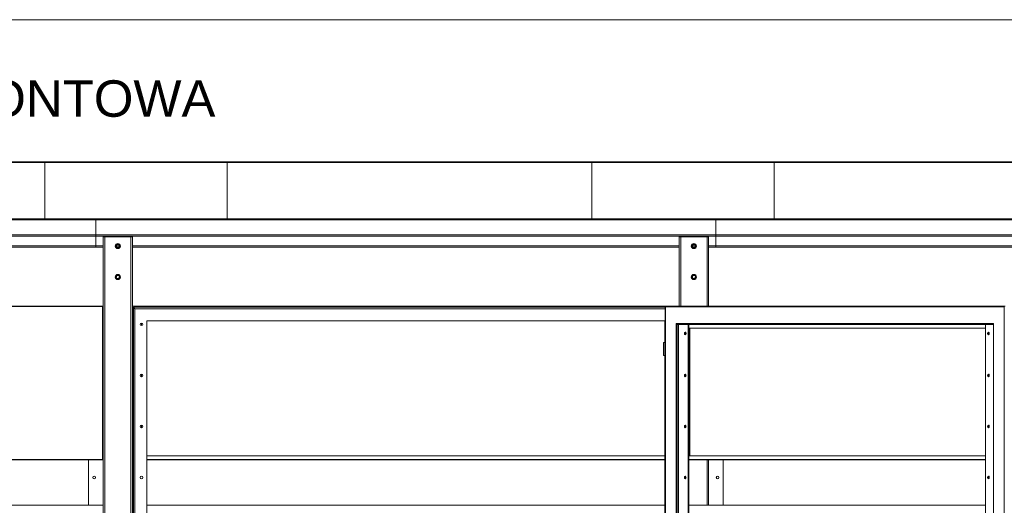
# Model space of a CAD drawing. Header units: millimetres. Extents: x -167328 to -157314, y 94163 to 101096.
# Tile 4 of 11: x -165051 to -162351, y 99764 to 101096. Entities that reach past the tile are written whole.
import ezdxf
from ezdxf.xclip import XClip

# ---------------------------------------------------------------- set-up
doc = ezdxf.new("R2010")
doc.units = ezdxf.units.MM
doc.header["$MEASUREMENT"] = 0
doc.header["$XCLIPFRAME"] = 0
doc.layers.add('2D - Rysunki i Obrazki', color=7, linetype='Continuous')
for name, color, linetype, lineweight in [('ARCH-037 SZCZEGÓŁ WIATY SMIETNIKOWEJ_19_Linia_Nr_pióra__7', 7, 'Continuous', 18), ('ARCH-037 SZCZEGÓŁ WIATY SMIETNIKOWEJ_19_Polilinia_Nr_pióra__7', 7, 'Continuous', 18), ('ARCH-037 SZCZEGÓŁ WIATY SMIETNIKOWEJ_19_Tekst_Nr_pióra__7', 7, 'Continuous', 18), ('ARCH-037 SZCZEGÓŁ WIATY SMIETNIKOWEJ_19_Łuk_Nr_pióra__7', 7, 'Continuous', 18)]:
    doc.layers.add(name, color=color, linetype=linetype, lineweight=lineweight)
doc.styles.add('STYL_AUTOMATYCZNY_1', font='arial.ttf')

# ---------------------------------------------------------------- blocks, each defined once
blk = doc.blocks.new('Rysunek_1_19', base_point=(-162320.9, 97629.6))
at = {"layer": 'ARCH-037 SZCZEGÓŁ WIATY SMIETNIKOWEJ_19_Linia_Nr_pióra__7', "color": 7, "linetype": 'Continuous', "lineweight": 18}
for p, q in [((-164482.1, 100704.8), (-166482.1, 100704.8)), ((-164482.1, 100706.3), (-166481.6, 100706.3)), ((-164982.1, 100704.8), (-164982.1, 100706.3)), ((-162982.1, 100706.3), (-164982.1, 100706.3)), ((-164982.1, 100704.8), (-164982.1, 100549.8)), ((-162982.1, 100704.8), (-164982.1, 100704.8)), ((-164482.1, 100706.3), (-164482.1, 100704.8)), ((-164482.1, 100549.8), (-164482.1, 100704.8)), ((-163482.1, 100704.8), (-163482.1, 100706.3)), ((-161506.1, 100706.3), (-163482.1, 100706.3)), ((-163482.1, 100704.8), (-163482.1, 100549.8)), ((-161482.1, 100704.8), (-163482.1, 100704.8)), ((-162982.1, 100706.3), (-162982.1, 100704.8)), ((-162982.1, 100549.8), (-162982.1, 100704.8)), ((-166482.1, 100549.8), (-164482.1, 100549.8)), ((-166482.1, 100548.3), (-164482.1, 100548.3)), ((-164482.1, 100547.1), (-166482.1, 100547.1)), ((-164482.1, 100547.1), (-166482.1, 100547.1)), ((-164982.1, 100549.8), (-164982.1, 100548.3)), ((-164982.1, 100549.8), (-162982.1, 100549.8)), ((-164982.1, 100547.1), (-164982.1, 100548.3)), ((-164982.1, 100548.3), (-162982.1, 100548.3)), ((-164982.1, 100547.1), (-164982.1, 100547.1)), ((-162982.1, 100547.1), (-164982.1, 100547.1)), ((-162982.1, 100547.1), (-164982.1, 100547.1)), ((-164842.1, 100506.3), (-164842.1, 100547.1)), ((-164482.1, 100549.8), (-164482.1, 100548.3)), ((-164482.1, 100548.3), (-164482.1, 100547.1)), ((-164482.1, 100547.1), (-164482.1, 100547.1)), ((-163482.1, 100549.8), (-163482.1, 100548.3)), ((-163482.1, 100549.8), (-161482.1, 100549.8)), ((-163482.1, 100547.1), (-163482.1, 100548.3)), ((-163482.1, 100548.3), (-161482.1, 100548.3)), ((-163482.1, 100547.1), (-163482.1, 100547.1)), ((-161546.2, 100547.1), (-163482.1, 100547.1)), ((-161482.1, 100547.1), (-163482.1, 100547.1)), ((-163142.1, 100506.3), (-163142.1, 100547.1)), ((-162982.1, 100549.8), (-162982.1, 100548.3)), ((-162982.1, 100548.3), (-162982.1, 100547.1)), ((-162982.1, 100547.1), (-162982.1, 100547.1)), ((-166422.1, 100506.3), (-163142.1, 100506.3)), ((-166337.1, 100502.3), (-164807.1, 100502.3)), ((-164842.1, 100502.3), (-164842.1, 100506.3)), ((-164842.1, 100506.3), (-161562.1, 100506.3)), ((-164842.1, 100502.3), (-164807.1, 100502.3)), ((-164842.1, 100476.3), (-164842.1, 100502.3)), ((-164842.1, 100476.3), (-164842.1, 100502.3)), ((-164822.1, 100500.3), (-164818.1, 100500.3)), ((-164822.1, 98200.3), (-164822.1, 100500.3)), ((-164818.1, 100500.3), (-164822.1, 100500.3)), ((-164822.1, 98200.3), (-164822.1, 100500.3)), ((-164746.1, 100500.3), (-164818.1, 100500.3)), ((-164746.1, 100500.3), (-164818.1, 100500.3)), ((-164818.1, 98200.3), (-164818.1, 100500.3)), ((-164818.1, 98200.3), (-164818.1, 100500.3)), ((-164807.1, 100500.3), (-164807.1, 100502.3)), ((-164807.1, 100502.3), (-164757.1, 100502.3)), ((-164807.1, 100500.3), (-164807.1, 100502.3)), ((-164807.1, 100502.3), (-164757.1, 100502.3)), ((-164757.1, 100502.3), (-163227.1, 100502.3)), ((-164757.1, 100502.3), (-163227.1, 100502.3)), ((-164757.1, 100502.3), (-164757.1, 100500.3)), ((-164757.1, 100502.3), (-164757.1, 100500.3)), ((-164746.1, 100500.3), (-164742.1, 100500.3)), ((-164746.1, 100500.3), (-164742.1, 100500.3)), ((-164746.1, 98200.3), (-164746.1, 100500.3)), ((-164746.1, 98200.3), (-164746.1, 100500.3)), ((-164742.1, 98200.3), (-164742.1, 100500.3)), ((-164742.1, 98200.3), (-164742.1, 100500.3)), ((-163242.1, 100500.3), (-163238.1, 100500.3)), ((-163242.1, 100310.3), (-163242.1, 100500.3)), ((-163242.1, 100500.3), (-163238.1, 100500.3)), ((-163242.1, 100310.3), (-163242.1, 100500.3)), ((-163166.1, 100500.3), (-163238.1, 100500.3)), ((-163166.1, 100500.3), (-163238.1, 100500.3)), ((-163238.1, 100310.3), (-163238.1, 100500.3)), ((-163238.1, 100310.3), (-163238.1, 100500.3)), ((-163227.1, 100500.3), (-163227.1, 100502.3)), ((-163227.1, 100502.3), (-163177.1, 100502.3)), ((-163227.1, 100500.3), (-163227.1, 100502.3)), ((-163227.1, 100502.3), (-163177.1, 100502.3)), ((-163177.1, 100502.3), (-161647.1, 100502.3)), ((-163177.1, 100502.3), (-163142.1, 100502.3)), ((-163177.1, 100502.3), (-163177.1, 100500.3)), ((-163177.1, 100502.3), (-163177.1, 100500.3)), ((-163166.1, 100500.3), (-163162.1, 100500.3)), ((-163166.1, 100500.3), (-163162.1, 100500.3)), ((-163166.1, 100310.3), (-163166.1, 100500.3)), ((-163166.1, 100310.3), (-163166.1, 100500.3)), ((-163162.1, 100310.3), (-163162.1, 100500.3)), ((-163162.1, 100310.3), (-163162.1, 100500.3)), ((-163142.1, 100506.3), (-163142.1, 100502.3)), ((-163142.1, 100476.3), (-163142.1, 100502.3)), ((-166322.1, 100476.3), (-164822.1, 100476.3)), ((-166322.1, 100472.3), (-164822.1, 100472.3)), ((-164842.1, 100472.3), (-164842.1, 100476.3)), ((-164842.1, 100472.3), (-164842.1, 100476.3)), ((-164842.1, 100476.3), (-164822.1, 100476.3)), ((-164842.1, 100476.3), (-164822.1, 100476.3)), ((-164842.1, 100472.3), (-164822.1, 100472.3)), ((-164842.1, 100472.3), (-164822.1, 100472.3)), ((-164787.1, 100475.3), (-164786.3, 100475.3)), ((-164787.1, 100475.3), (-164786.3, 100475.3)), ((-164786.2, 100476.3), (-164778.1, 100476.3)), ((-164786.2, 100476.3), (-164778.1, 100476.3)), ((-164786.2, 100476.3), (-164778.1, 100476.3)), ((-164785.1, 100472.3), (-164779.2, 100472.3)), ((-164785.1, 100472.3), (-164779.2, 100472.3)), ((-164777.9, 100475.3), (-164777.1, 100475.3)), ((-164777.9, 100475.3), (-164777.1, 100475.3)), ((-164742.1, 100476.3), (-163242.1, 100476.3)), ((-164742.1, 100476.3), (-163242.1, 100476.3)), ((-164742.1, 100476.3), (-163242.1, 100476.3)), ((-164742.1, 100472.3), (-163242.1, 100472.3)), ((-164742.1, 100472.3), (-163242.1, 100472.3)), ((-164742.1, 100472.3), (-163242.1, 100472.3)), ((-163207.1, 100475.3), (-163206.3, 100475.3)), ((-163207.1, 100475.3), (-163206.3, 100475.3)), ((-163206.2, 100476.3), (-163198.1, 100476.3)), ((-163206.2, 100476.3), (-163198.1, 100476.3)), ((-163206.2, 100476.3), (-163198.1, 100476.3)), ((-163205.1, 100472.3), (-163199.2, 100472.3)), ((-163197.9, 100475.3), (-163197.1, 100475.3)), ((-163197.9, 100475.3), (-163197.1, 100475.3)), ((-163162.1, 100476.3), (-161662.1, 100476.3)), ((-163162.1, 100476.3), (-161662.1, 100476.3)), ((-163162.1, 100476.3), (-163142.1, 100476.3)), ((-163162.1, 100472.3), (-161662.1, 100472.3)), ((-163162.1, 100472.3), (-161662.1, 100472.3)), ((-163162.1, 100472.3), (-163142.1, 100472.3)), ((-163142.1, 100476.3), (-163142.1, 100472.3)), ((-164782.4, 100385.3), (-164782.4, 100386.2)), ((-164782.4, 100385.3), (-164782.4, 100386.2)), ((-164781.9, 100394.5), (-164781.8, 100395.3)), ((-164781.9, 100394.5), (-164781.8, 100395.3)), ((-163202.4, 100385.3), (-163202.4, 100386.2)), ((-163202.4, 100385.3), (-163202.4, 100386.2)), ((-163201.9, 100394.5), (-163201.8, 100395.3)), ((-163201.9, 100394.5), (-163201.8, 100395.3)), ((-164823.9, 100310.3), (-166321.9, 100310.3)), ((-166321.9, 100309.6), (-164823.9, 100309.6)), ((-164823.9, 100310.3), (-164822.1, 100310.3)), ((-164823.9, 100310.3), (-164823.9, 100309.6)), ((-164823.9, 100309.6), (-164823.1, 100309.6)), ((-164823.9, 100309.6), (-164823.9, 99889.6)), ((-164823.1, 99889.6), (-164823.1, 100309.6)), ((-163279.9, 100310.3), (-164742.1, 100310.3)), ((-164739.1, 100307.3), (-164739.1, 99427.3)), ((-163280.6, 100307.3), (-164739.1, 100307.3)), ((-164739.1, 100307.3), (-164735.1, 100303.3)), ((-164735.1, 100303.3), (-164735.1, 99423.3)), ((-163280.6, 100303.3), (-164735.1, 100303.3)), ((-163280.6, 100309.6), (-163280.6, 98251)), ((-163280.2, 100308.3), (-163280.2, 98252.3)), ((-162350.7, 100308.3), (-163280.2, 100308.3)), ((-162347.9, 100310.3), (-163279.9, 100310.3)), ((-162350.7, 98252.3), (-162350.7, 100308.3)), ((-164717.1, 100263.8), (-164717.1, 100256.8)), ((-163282.1, 100270.3), (-164702.1, 100270.3)), ((-164702.1, 100270.3), (-164702.1, 98290.3)), ((-163282.1, 100210.3), (-163282.1, 100270.3)), ((-163250.6, 100262.3), (-163250.6, 98298.3)), ((-162380.2, 100262.3), (-163250.6, 100262.3)), ((-162380.7, 100260.3), (-163247.8, 100260.3)), ((-163247.8, 100260.3), (-163247.8, 98300.3)), ((-163243.9, 100260.3), (-163243.9, 98300.3)), ((-163218.2, 98300.3), (-163218.2, 100260.3)), ((-163215.9, 98300.3), (-163215.9, 100260.3)), ((-163215.9, 100259.6), (-162401.9, 100259.6)), ((-162401.9, 100249.8), (-163215.9, 100249.8)), ((-163213.5, 100249.8), (-163213.5, 99899.3)), ((-163213.1, 99899.3), (-163213.1, 100249.8)), ((-162401.9, 100260.3), (-162401.9, 99298.3)), ((-162380.7, 99298.3), (-162380.7, 100261)), ((-162380.2, 99298.3), (-162380.2, 100262.3)), ((-163224.6, 100238.2), (-163224.6, 100232.5)), ((-163224.2, 100233.1), (-163224.2, 100237.6)), ((-163285.3, 100210.3), (-163285.3, 100175.3)), ((-163281.4, 100210.3), (-163285.3, 100210.3)), ((-163281.4, 100210.3), (-163280.6, 100210.3)), ((-163281.4, 100175.3), (-163281.4, 100210.3)), ((-163285.3, 100175.3), (-163281.4, 100175.3)), ((-163282.1, 98385.3), (-163282.1, 100175.3)), ((-163281.4, 100175.3), (-163280.6, 100175.3)), ((-164717.1, 100123.8), (-164717.1, 100116.8)), ((-163224.6, 100123.2), (-163224.6, 100117.5)), ((-163224.2, 100118.1), (-163224.2, 100122.6)), ((-164717.1, 99983.8), (-164717.1, 99976.8)), ((-163224.6, 99983.2), (-163224.6, 99977.5)), ((-163224.2, 99978.1), (-163224.2, 99982.6)), ((-164702.1, 99899.3), (-163282.1, 99899.3)), ((-163215.9, 99899.3), (-162401.9, 99899.3)), ((-164823.9, 99889.6), (-166321.9, 99889.6)), ((-166321.9, 99888.8), (-164823.9, 99888.8)), ((-164862.1, 99888.8), (-164862.1, 99764.2)), ((-164823.9, 99889.6), (-164823.9, 99888.8)), ((-164823.9, 99889.6), (-164823.1, 99889.6)), ((-163282.1, 99889.6), (-164702.1, 99889.6)), ((-164702.1, 99888.8), (-163282.1, 99888.8)), ((-162401.9, 99889.6), (-163215.9, 99889.6)), ((-163215.9, 99888.8), (-162401.9, 99888.8)), ((-163166.1, 99764.2), (-163166.1, 99888.8)), ((-163166.1, 99764.2), (-163166.1, 99888.8)), ((-163162.1, 99764.2), (-163162.1, 99888.8)), ((-163162.1, 99764.2), (-163162.1, 99888.8)), ((-163122.1, 99764.2), (-163122.1, 99888.8)), ((-164823.9, 99764.2), (-166321.9, 99764.2)), ((-164823.9, 99764.2), (-164823.9, 99763.4)), ((-163282.1, 99764.2), (-164702.1, 99764.2)), ((-162401.9, 99764.2), (-163215.9, 99764.2))]:
    blk.add_line(p, q, dxfattribs=at)
at = {"layer": 'ARCH-037 SZCZEGÓŁ WIATY SMIETNIKOWEJ_19_Polilinia_Nr_pióra__7', "color": 7, "linetype": 'Continuous', "lineweight": 18, "flags": 128}
blk.add_lwpolyline([(-157327.5, 101096.4), (-167327.5, 101096.4)], dxfattribs=at)
at = {"layer": 'ARCH-037 SZCZEGÓŁ WIATY SMIETNIKOWEJ_19_Łuk_Nr_pióra__7', "color": 7, "linetype": 'Continuous', "lineweight": 18}
for centre, radius in [((-164782.1, 100475.3), 7), ((-164782.1, 100475.3), 7), ((-164782.1, 100475.3), 5.5), ((-164782.1, 100475.3), 5.5), ((-163202.1, 100475.3), 7), ((-163202.1, 100475.3), 7), ((-163202.1, 100475.3), 5.5), ((-163202.1, 100475.3), 5.5), ((-164782.1, 100390.3), 7), ((-164782.1, 100390.3), 7), ((-164782.1, 100390.3), 5.5), ((-164782.1, 100390.3), 5.5), ((-163202.1, 100390.3), 7), ((-163202.1, 100390.3), 7), ((-163202.1, 100390.3), 5.5), ((-163202.1, 100390.3), 5.5), ((-164717.1, 100260.3), 3.5), ((-164717.1, 100120.3), 3.5), ((-164717.1, 99980.3), 3.5), ((-164847.1, 99840.3), 3.5), ((-164717.1, 99840.3), 3.5), ((-163137.1, 99840.3), 3.5)]:
    blk.add_circle(centre, radius, dxfattribs=at)
for centre, radius, start, end in [((-164782.1, 100475.3), 5, 0, 180), ((-164782.1, 100475.3), 5, 0, 180), ((-164782.1, 100475.3), 5, 180, 0), ((-164782.1, 100475.3), 5, 180, 0), ((-164782.1, 100475.3), 4.19, 0, 180), ((-164782.1, 100475.3), 4.19, 0, 180), ((-164782.1, 100475.3), 4.19, 180, 0), ((-164782.1, 100475.3), 4.19, 180, 0), ((-163202.1, 100475.3), 5, 0, 180), ((-163202.1, 100475.3), 5, 0, 180), ((-163202.1, 100475.3), 5, 180, 0), ((-163202.1, 100475.3), 5, 180, 0), ((-163202.1, 100475.3), 4.19, 0, 180), ((-163202.1, 100475.3), 4.19, 0, 180), ((-163202.1, 100475.3), 4.19, 180, 0), ((-163202.1, 100475.3), 4.19, 180, 0), ((-164782.1, 100390.3), 5, 86.7075, 266.7075), ((-164782.1, 100390.3), 5, 86.7075, 266.7075), ((-164782.1, 100390.3), 4.19, 86.7075, 266.7075), ((-164782.1, 100390.3), 4.19, 86.7075, 266.7075), ((-164782.1, 100390.3), 5, 266.7075, 86.7075), ((-164782.1, 100390.3), 5, 266.7075, 86.7075), ((-164782.1, 100390.3), 4.19, 266.7075, 86.7075), ((-164782.1, 100390.3), 4.19, 266.7075, 86.7075), ((-163202.1, 100390.3), 5, 86.7075, 266.7075), ((-163202.1, 100390.3), 5, 86.7075, 266.7075), ((-163202.1, 100390.3), 4.19, 86.7075, 266.7075), ((-163202.1, 100390.3), 4.19, 86.7075, 266.7075), ((-163202.1, 100390.3), 5, 266.7075, 86.7075), ((-163202.1, 100390.3), 5, 266.7075, 86.7075), ((-163202.1, 100390.3), 4.19, 266.7075, 86.7075), ((-163202.1, 100390.3), 4.19, 266.7075, 86.7075)]:
    blk.add_arc(centre, radius, start, end, dxfattribs=at)
for centre, major_axis, ratio, start_param, end_param in [((-163278.6, 100308.3), (1.81, -1.81), 0.466308, 2.70526, 3.577925), ((-163278.6, 100308.3), (1.81, -1.81), 0.466308, 3.577925, 4.276057), ((-163249.1, 100262.3), (1.81, -1.81), 0.466308, 4.276057, 5.846853), ((-162378.7, 100262.3), (-1.81, -1.81), 0.466308, 5.148721, 5.846853), ((-163225.9, 100235.3), (0, -3.5), 0.642788, 3.141593, 6.283185), ((-163225.9, 100235.3), (0, -3.5), 0.642788, 1.570796, 3.141593), ((-163223.6, 100235.3), (0, -3.5), 0.642788, 3.677651, 5.747127), ((-163225.9, 100235.3), (0, -3.5), 0.642788, 0, 1.570796), ((-162394.2, 100235.3), (0, -3.5), 0.642788, 3.141593, 4.712389), ((-162394.2, 100235.3), (0, -3.5), 0.642788, 4.712389, 6.283185), ((-162394.2, 100235.3), (0, -3.5), 0.642788, 0, 3.141593), ((-162391.9, 100235.3), (0, -3.5), 0.642788, 3.677651, 4.712389), ((-162391.9, 100235.3), (0, -3.5), 0.642788, 4.712389, 5.747127), ((-163225.9, 100120.3), (0, -3.5), 0.642788, 3.141593, 4.712389), ((-163225.9, 100120.3), (0, -3.5), 0.642788, 4.712389, 6.283185), ((-163225.9, 100120.3), (0, -3.5), 0.642788, 0, 3.141593), ((-163223.6, 100120.3), (0, -3.5), 0.642788, 3.677651, 4.712389), ((-163223.6, 100120.3), (0, -3.5), 0.642788, 4.712389, 5.747127), ((-162394.2, 100120.3), (0, -3.5), 0.642788, 3.141593, 6.283185), ((-162394.2, 100120.3), (0, -3.5), 0.642788, 1.570796, 3.141593), ((-162394.2, 100120.3), (0, -3.5), 0.642788, 0, 1.570796), ((-162391.9, 100120.3), (0, -3.5), 0.642788, 3.677651, 5.747127), ((-163225.9, 99980.3), (0, -3.5), 0.642788, 3.141593, 4.712389), ((-163225.9, 99980.3), (0, -3.5), 0.642788, 4.712389, 6.283185), ((-163225.9, 99980.3), (0, -3.5), 0.642788, 0, 3.141593), ((-163223.6, 99980.3), (0, -3.5), 0.642788, 3.677651, 4.712389), ((-163223.6, 99980.3), (0, -3.5), 0.642788, 4.712389, 5.747127), ((-162394.2, 99980.3), (0, -3.5), 0.642788, 3.141593, 6.283185), ((-162394.2, 99980.3), (0, -3.5), 0.642788, 1.570796, 3.141593), ((-162394.2, 99980.3), (0, -3.5), 0.642788, 0, 1.570796), ((-162391.9, 99980.3), (0, -3.5), 0.642788, 3.677651, 5.747127), ((-163225.9, 99840.3), (0, -3.5), 0.642788, 3.141593, 4.712389), ((-163225.9, 99840.3), (0, -3.5), 0.642788, 4.712389, 6.283185), ((-163225.9, 99840.3), (0, -3.5), 0.642788, 0, 3.141593), ((-163223.6, 99840.3), (0, -3.5), 0.642788, 3.677651, 4.712389), ((-163223.6, 99840.3), (0, -3.5), 0.642788, 4.712389, 5.747127), ((-162394.2, 99840.3), (0, -3.5), 0.642788, 3.141593, 6.283185), ((-162394.2, 99840.3), (0, -3.5), 0.642788, 1.570796, 3.141593), ((-162394.2, 99840.3), (0, -3.5), 0.642788, 0, 1.570796), ((-162391.9, 99840.3), (0, -3.5), 0.642788, 3.677651, 5.747127)]:
    blk.add_ellipse(centre, major_axis=major_axis, ratio=ratio, start_param=start_param, end_param=end_param, dxfattribs=at)
at = {"layer": 'ARCH-037 SZCZEGÓŁ WIATY SMIETNIKOWEJ_19_Tekst_Nr_pióra__7', "color": 7, "linetype": 'Continuous', "lineweight": 18, "insert": (-166120.7, 100828.6), "char_height": 100, "attachment_point": 7, "style": 'STYL_AUTOMATYCZNY_1'}
blk.add_mtext('\\A1;{\\pql;\\fArial|b0|i0|c238|p0;\\W1.000000;ELEWACJA FRONTOWA}', dxfattribs=at)

msp = doc.modelspace()

# ---------------------------------------------------------------- block references
at = {"layer": '2D - Rysunki i Obrazki', "color": 253, "linetype": 'Continuous', "lineweight": 18, "true_color": 0xaaaaaa}
ref = msp.add_blockref('Rysunek_1_19', (-162320.9, 97629.6), dxfattribs=at)
XClip(ref).set_block_clipping_path([(-167327.511880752, 94162.6957393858), (-157314.3468496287, 101096.4366005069)])

doc.saveas('drawing.dxf')
